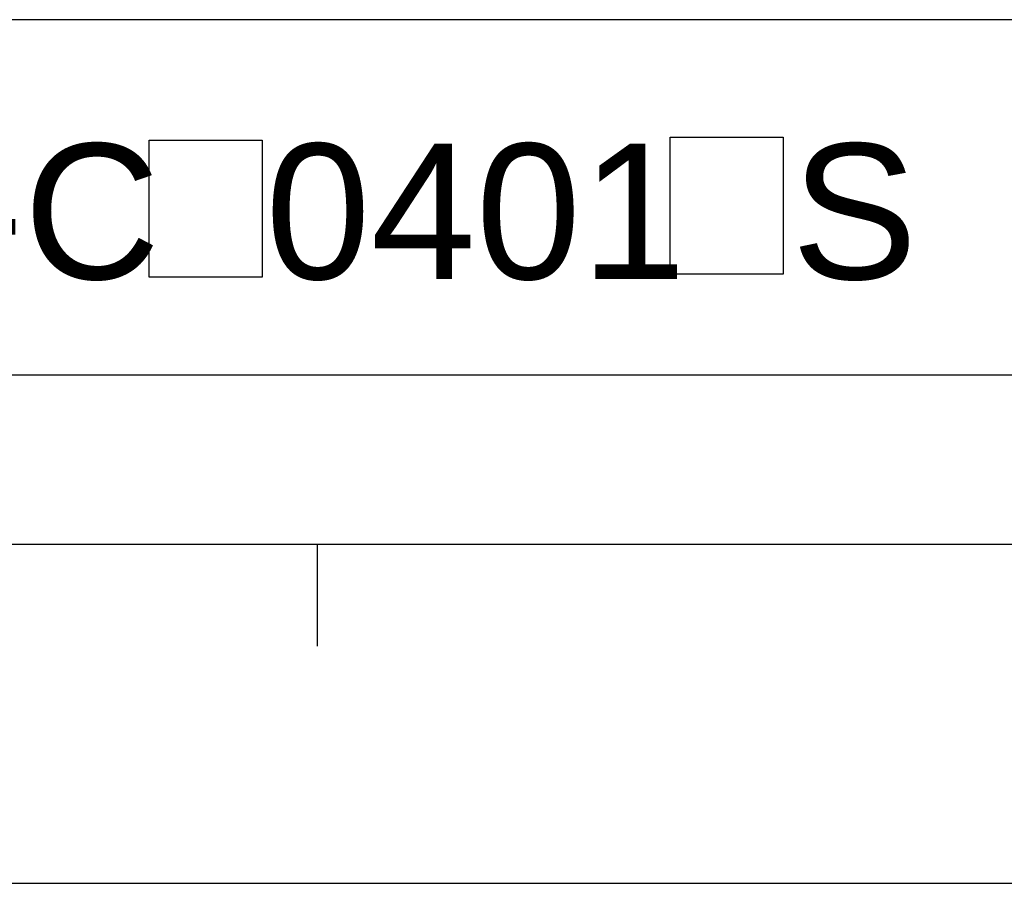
# Model space of a CAD drawing. Extents: x -54 to 576, y -100 to 345.
# Tile 13 of 18: x 398 to 442, y -100 to -62. Entities that reach past the tile are written whole.
import ezdxf

# ---------------------------------------------------------------- set-up
doc = ezdxf.new("R2010")
doc.units = 0
doc.header["$LTSCALE"] = 23.1
doc.header["$MEASUREMENT"] = 0
doc.layers.get('0').update_dxf_attribs({"linetype": 'CONTINUOUS'})
doc.layers.add('DIM', color=6, linetype='CONTINUOUS')
doc.layers.add('DRAWING FRAME', color=1, linetype='CONTINUOUS')
doc.styles.add('ARIAL', font='ARIAL.TTF')

msp = doc.modelspace()

# ---------------------------------------------------------------- linework, layer by layer
for points in [[(403.85965, -67.46186), (408.86867, -67.46186), (408.86867, -73.53145), (403.85965, -73.53145)], [(426.93753, -67.32727), (431.94654, -67.32727), (431.94654, -73.39685), (426.93753, -73.39685)]]:
    msp.add_lwpolyline(points, close=True)
at = {"layer": 'DRAWING FRAME', "color": 3}
for p, q in [((561.31044, -62.12146), (333.31044, -62.12146)), ((549.31044, -77.87146), (333.31044, -77.87146)), ((418.81044, -77.87146), (355.81044, -77.87146)), ((561.31044, -85.37146), (-38.68956, -85.37146)), ((411.31044, -85.37146), (411.31044, -89.87146))]:
    msp.add_line(p, q, dxfattribs=at)
at = {"layer": 'DRAWING FRAME', "color": 4}
msp.add_line((-53.68956, -100.37146), (576.31044, -100.37146), dxfattribs=at)

# ---------------------------------------------------------------- texts
at = {"layer": 'DIM', "style": 'ARIAL'}
msp.add_text('ECMA-C  0401  S', height=6, dxfattribs=at).set_placement((371.29521, -73.61275))

doc.saveas('drawing.dxf')
